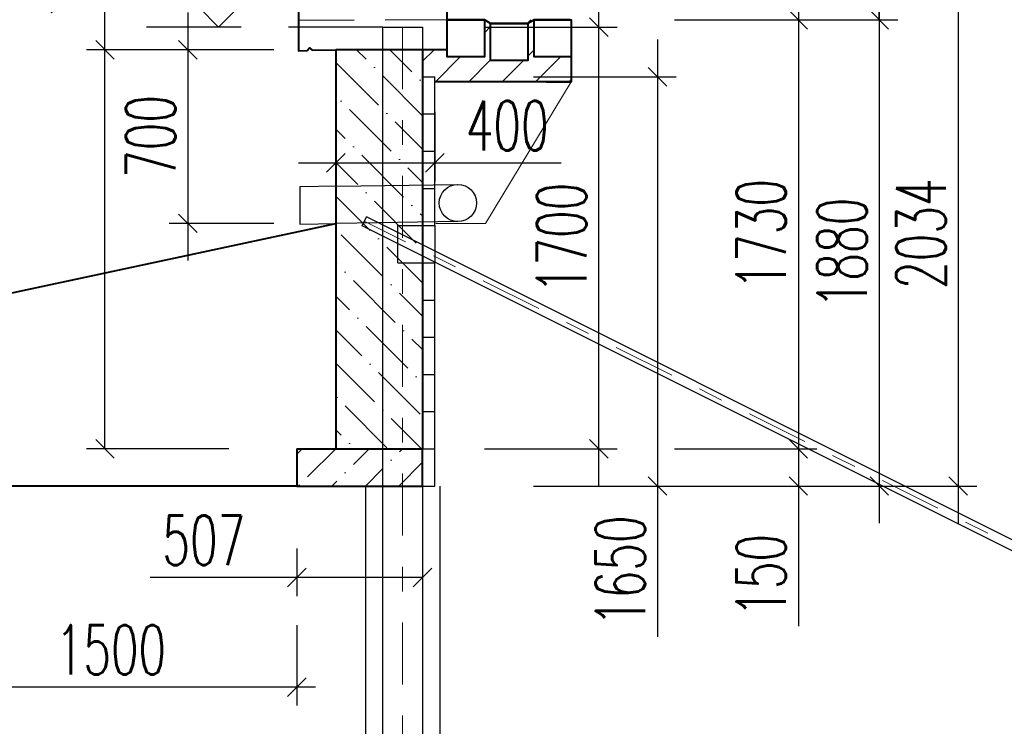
# Model space of a CAD drawing. Header units: metres. Extents: x -912764 to -454925, y -2226138 to -1112338.
# Tile 92 of 256: x -456381.3 to -456377.32, y -1112959.32 to -1112956.47. Entities that reach past the tile are written whole.
import ezdxf

# ---------------------------------------------------------------- set-up
doc = ezdxf.new("R2010")
doc.units = ezdxf.units.M
for name, pattern in [('DASHDOT', [1, 0.5, -0.25, 0, -0.25]), ('DASHED2', [0.375, 0.25, -0.125]), ('SOLID', [0]), ('ČÁRKOVANÁ', [19.05, 12.7, -6.35]), ('ČÁRKOVANÁX2', [38.1, 25.4, -12.7])]:
    doc.linetypes.add(name, pattern=pattern)
for name, color, linetype in [('!řezy tenká', 1, 'Continuous'), ('C3D_ZPR', 7, 'Continuous'), ('OZ', 3, 'Continuous')]:
    doc.layers.add(name, color=color, linetype=linetype)
for name, color, linetype, lineweight in [('_NOVÝ STAV', 1, 'Continuous', 30), ('_NOVÝ STAV - POPISKY KATASTR', 7, 'Continuous', 30), ('_VYTYČOVACÍ BODY', 200, 'Continuous', 0)]:
    doc.layers.add(name, color=color, linetype=linetype, lineweight=lineweight)
doc.layers.add('PDF2_13', color=140, linetype='Continuous', true_color=0x00bfff)
doc.layers.add('PDF_OZ', color=140, linetype='Continuous', true_color=0x00bfff)
doc.styles.add('StandardUzky', font='simplex.shx', dxfattribs={"width": 0.65})
doc.styles.add('znacky', font='arial.ttf')
doc.dimstyles.new('1000', dxfattribs={"dimscale": 0.5, "dimtxt": 1, "dimasz": 0.6, "dimexe": 0.3, "dimexo": 0.5, "dimgap": 0.5, "dimtad": 1, "dimzin": 1, "dimdsep": 46, "dimtxsty": 'znacky', "dimblk": 'OBLIQUE', "dimcen": 1, "dimdle": 0.3, "dimclrd": 256, "dimclre": 256, "dimclrt": 256, "dimadec": 3, "dimazin": 0, "dimtfac": 1, "dimtmove": 0, "dimatfit": 3, "dimldrblk": 'OBLIQUE', "dimfxl": 1, "dimlwd": -1, "dimlwe": -1, "dimarcsym": 0})

# ---------------------------------------------------------------- blocks, each defined once
blk = doc.blocks.new('_Oblique')
at = {"color": 0, "linetype": 'ByBlock', "lineweight": -2}
blk.add_line((-0.5, -0.5), (0.5, 0.5), dxfattribs=at)
blk = doc.blocks.new('*D337')
at = {"layer": 'C3D_ZPR', "color": 1, "transparency": 16777216}
for p, q in [((0.611, -1.8799), (0.611, 0.12)), ((0.15, -0.03), (0.686, -0.03)), ((0.15, -1.7299), (0.686, -1.7299))]:
    blk.add_line(p, q, dxfattribs=at)
at = {"layer": 'Defpoints', "color": 0, "lineweight": 50, "transparency": 16777216}
for p in [(-0.1, -0.03), (0.611, -0.03), (-0.1, -1.7299)]:
    blk.add_point(p, dxfattribs=at)
at = {"layer": 'C3D_ZPR', "color": 1, "transparency": 16777216, "xscale": 0.075, "yscale": 0.075, "zscale": 0.075}
for p, rotation in [((0.611, -0.03), 90), ((0.611, -1.7299), 270)]:
    blk.add_blockref('_Oblique', p, dxfattribs=dict(at, rotation=rotation))
at = {"layer": 'C3D_ZPR', "color": 1, "transparency": 16777216, "insert": (0.461, -0.88), "char_height": 0.2, "attachment_point": 5, "rotation": 90, "style": 'StandardUzky'}
blk.add_mtext('1700', dxfattribs=at)
blk = doc.blocks.new('*D989')
at = {"layer": 'C3D_ZPR', "color": 1, "transparency": 16777216}
for p, q in [((0.848, -0.0799), (0.848, -1.8799)), ((0.348, -0.2299), (0.923, -0.2299)), ((0.348, -1.8799), (0.923, -1.8799)), ((0.848, -1.8799), (0.848, -2.4883))]:
    blk.add_line(p, q, dxfattribs=at)
at = {"layer": 'Defpoints', "color": 0, "transparency": 16777216}
for p in [(-2.46, -0.2299), (-0.1, -1.8799), (0.848, -1.8799)]:
    blk.add_point(p, dxfattribs=at)
at = {"layer": 'C3D_ZPR', "color": 1, "transparency": 16777216, "xscale": 0.075, "yscale": 0.075, "zscale": 0.075}
for p, rotation in [((0.848, -0.2299), 90), ((0.848, -1.8799), 270)]:
    blk.add_blockref('_Oblique', p, dxfattribs=dict(at, rotation=rotation))
at = {"layer": 'C3D_ZPR', "color": 1, "transparency": 16777216, "insert": (0.698, -2.2216), "char_height": 0.2, "attachment_point": 5, "rotation": 90, "style": 'StandardUzky'}
blk.add_mtext('1650', dxfattribs=at)
blk = doc.blocks.new('*D339')
at = {"layer": 'C3D_ZPR', "color": 1, "transparency": 16777216}
for p, q in [((1.7427, 0.1542), (1.7427, 0.7246)), ((1.7427, 0), (1.7427, 0.3042)), ((1.2427, 0.1542), (1.8177, 0.1542)), ((1.2427, 0), (1.8177, 0))]:
    blk.add_line(p, q, dxfattribs=at)
at = {"layer": 'Defpoints', "color": 0, "lineweight": 50, "transparency": 16777216}
for p in [(-0.0296, 0.1542), (0, 0), (1.7427, 0)]:
    blk.add_point(p, dxfattribs=at)
at = {"layer": 'C3D_ZPR', "color": 1, "transparency": 16777216, "xscale": 0.075, "yscale": 0.075, "zscale": 0.075}
for p, rotation in [((1.7427, 0.1542), 90), ((1.7427, 0), 270)]:
    blk.add_blockref('_Oblique', p, dxfattribs=dict(at, rotation=rotation))
at = {"layer": 'C3D_ZPR', "color": 1, "transparency": 16777216, "insert": (1.5927, 0.5167), "char_height": 0.2, "attachment_point": 5, "rotation": 90, "style": 'StandardUzky'}
blk.add_mtext('154', dxfattribs=at)
blk = doc.blocks.new('*D991')
at = {"layer": 'C3D_ZPR', "color": 1, "transparency": 16777216}
for p, q in [((1.4161, -1.5799), (1.4161, -1.8799)), ((0.9161, -1.7299), (1.4911, -1.7299)), ((0.9161, -1.8799), (1.4911, -1.8799)), ((1.4161, -1.8799), (1.4161, -2.4447))]:
    blk.add_line(p, q, dxfattribs=at)
at = {"layer": 'Defpoints', "color": 0, "transparency": 16777216}
for p in [(-0.6068, -1.7299), (-0.6068, -1.8799), (1.4161, -1.8799)]:
    blk.add_point(p, dxfattribs=at)
at = {"layer": 'C3D_ZPR', "color": 1, "transparency": 16777216, "xscale": 0.075, "yscale": 0.075, "zscale": 0.075}
for p, rotation in [((1.4161, -1.7299), 90), ((1.4161, -1.8799), 270)]:
    blk.add_blockref('_Oblique', p, dxfattribs=dict(at, rotation=rotation))
at = {"layer": 'C3D_ZPR', "color": 1, "transparency": 16777216, "insert": (1.2661, -2.2399), "char_height": 0.2, "attachment_point": 5, "rotation": 90, "style": 'StandardUzky'}
blk.add_mtext('150', dxfattribs=at)
blk = doc.blocks.new('*D992')
at = {"layer": 'C3D_ZPR', "color": 1, "transparency": 16777216}
for p, q in [((-0.4496, -0.371), (-0.4496, -0.6524)), ((-0.05, -0.371), (-0.05, -0.6524)), ((-0.5996, -0.5774), (-0.05, -0.5774)), ((-0.05, -0.5774), (0.4593, -0.5774))]:
    blk.add_line(p, q, dxfattribs=at)
at = {"layer": 'Defpoints', "color": 0, "transparency": 16777216}
for p in [(-0.4496, -0.121), (-0.05, -0.121), (-0.05, -0.5774)]:
    blk.add_point(p, dxfattribs=at)
at = {"layer": 'C3D_ZPR', "color": 1, "transparency": 16777216, "xscale": 0.075, "yscale": 0.075, "zscale": 0.075, "rotation": 180}
blk.add_blockref('_Oblique', (-0.4496, -0.5774), dxfattribs=at)
at = {"layer": 'C3D_ZPR', "color": 1, "transparency": 16777216, "xscale": 0.075, "yscale": 0.075, "zscale": 0.075}
blk.add_blockref('_Oblique', (-0.05, -0.5774), dxfattribs=at)
at = {"layer": 'C3D_ZPR', "color": 1, "transparency": 16777216, "insert": (0.2421, -0.4274), "char_height": 0.2, "attachment_point": 5, "style": 'StandardUzky'}
blk.add_mtext('400', dxfattribs=at)
blk = doc.blocks.new('*D993')
at = {"layer": 'C3D_ZPR', "color": 1, "transparency": 16777216}
for p, q in [((1.7427, 0.15), (1.7427, -2.0299)), ((1.2427, 0), (1.8177, 0)), ((1.2427, -1.8799), (1.8177, -1.8799))]:
    blk.add_line(p, q, dxfattribs=at)
at = {"layer": 'Defpoints', "color": 0, "transparency": 16777216}
for p in [(0, 0), (-0.1, -1.8799), (1.7427, -1.8799)]:
    blk.add_point(p, dxfattribs=at)
at = {"layer": 'C3D_ZPR', "color": 1, "transparency": 16777216, "xscale": 0.075, "yscale": 0.075, "zscale": 0.075}
for p, rotation in [((1.7427, 0), 90), ((1.7427, -1.8799), 270)]:
    blk.add_blockref('_Oblique', p, dxfattribs=dict(at, rotation=rotation))
at = {"layer": 'C3D_ZPR', "color": 1, "transparency": 16777216, "insert": (1.5927, -0.94), "char_height": 0.2, "attachment_point": 5, "rotation": 90, "style": 'StandardUzky'}
blk.add_mtext('1880', dxfattribs=at)
blk = doc.blocks.new('*D336')
at = {"layer": 'C3D_ZPR', "color": 1, "transparency": 16777216}
for p, q in [((1.4161, 0.15), (1.4161, -1.8799)), ((0.9161, 0), (1.4911, 0)), ((0.9161, -1.7299), (1.4911, -1.7299))]:
    blk.add_line(p, q, dxfattribs=at)
at = {"layer": 'Defpoints', "color": 0, "lineweight": 50, "transparency": 16777216}
for p in [(0, 0), (-0.1, -1.7299), (1.4161, -1.7299)]:
    blk.add_point(p, dxfattribs=at)
at = {"layer": 'C3D_ZPR', "color": 1, "transparency": 16777216, "xscale": 0.075, "yscale": 0.075, "zscale": 0.075}
for p, rotation in [((1.4161, 0), 90), ((1.4161, -1.7299), 270)]:
    blk.add_blockref('_Oblique', p, dxfattribs=dict(at, rotation=rotation))
at = {"layer": 'C3D_ZPR', "color": 1, "transparency": 16777216, "insert": (1.2661, -0.865), "char_height": 0.2, "attachment_point": 5, "rotation": 90, "style": 'StandardUzky'}
blk.add_mtext('1730', dxfattribs=at)
blk = doc.blocks.new('*D994')
at = {"layer": 'C3D_ZPR', "color": 1, "transparency": 16777216}
for p, q in [((-0.6068, -2.1316), (-0.6068, -2.3233)), ((-0.1, -2.1316), (-0.1, -2.3233)), ((-0.6068, -2.2483), (-1.1989, -2.2483)), ((-0.1, -2.2483), (-0.7568, -2.2483))]:
    blk.add_line(p, q, dxfattribs=at)
at = {"layer": 'Defpoints', "color": 0, "transparency": 16777216}
for p in [(-0.6068, -1.8816), (-0.1, -1.8816), (-0.1, -2.2483)]:
    blk.add_point(p, dxfattribs=at)
at = {"layer": 'C3D_ZPR', "color": 1, "transparency": 16777216, "xscale": 0.075, "yscale": 0.075, "zscale": 0.075, "rotation": 180}
blk.add_blockref('_Oblique', (-0.6068, -2.2483), dxfattribs=at)
at = {"layer": 'C3D_ZPR', "color": 1, "transparency": 16777216, "xscale": 0.075, "yscale": 0.075, "zscale": 0.075}
blk.add_blockref('_Oblique', (-0.1, -2.2483), dxfattribs=at)
at = {"layer": 'C3D_ZPR', "color": 1, "transparency": 16777216, "insert": (-0.9818, -2.0983), "char_height": 0.2, "attachment_point": 5, "style": 'StandardUzky'}
blk.add_mtext('507', dxfattribs=at)
blk = doc.blocks.new('*D405')
at = {"layer": 'C3D_ZPR', "color": 1, "transparency": 16777216}
for p, q in [((-1.0466, 0.029), (-1.0466, -0.971)), ((-0.6996, -0.121), (-1.1216, -0.121)), ((-0.6996, -0.821), (-1.1216, -0.821))]:
    blk.add_line(p, q, dxfattribs=at)
at = {"layer": 'Defpoints', "color": 0, "transparency": 16777216}
for p in [(-0.4496, -0.121), (-1.0466, -0.821), (-0.4496, -0.821)]:
    blk.add_point(p, dxfattribs=at)
at = {"layer": 'C3D_ZPR', "color": 1, "transparency": 16777216, "xscale": 0.075, "yscale": 0.075, "zscale": 0.075}
for p, rotation in [((-1.0466, -0.121), 90), ((-1.0466, -0.821), 270)]:
    blk.add_blockref('_Oblique', p, dxfattribs=dict(at, rotation=rotation))
at = {"layer": 'C3D_ZPR', "color": 1, "transparency": 16777216, "insert": (-1.1966, -0.471), "char_height": 0.2, "attachment_point": 5, "rotation": 90, "style": 'StandardUzky'}
blk.add_mtext('700', dxfattribs=at)
blk = doc.blocks.new('*D338')
at = {"layer": 'C3D_ZPR', "color": 1, "transparency": 16777216}
for p, q in [((2.0611, 0.3042), (2.0611, -2.0299)), ((1.5611, 0.1542), (2.1361, 0.1542)), ((1.5611, -1.8799), (2.1361, -1.8799))]:
    blk.add_line(p, q, dxfattribs=at)
at = {"layer": 'Defpoints', "color": 0, "lineweight": 50, "transparency": 16777216}
for p in [(-0.0296, 0.1542), (-0.05, -1.8799), (2.0611, -1.8799)]:
    blk.add_point(p, dxfattribs=at)
at = {"layer": 'C3D_ZPR', "color": 1, "transparency": 16777216, "xscale": 0.075, "yscale": 0.075, "zscale": 0.075}
for p, rotation in [((2.0611, 0.1542), 90), ((2.0611, -1.8799), 270)]:
    blk.add_blockref('_Oblique', p, dxfattribs=dict(at, rotation=rotation))
at = {"layer": 'C3D_ZPR', "color": 1, "transparency": 16777216, "insert": (1.9111, -0.8629), "char_height": 0.2, "attachment_point": 5, "rotation": 90, "style": 'StandardUzky'}
blk.add_mtext('2034', dxfattribs=at)
blk = doc.blocks.new('*D404')
at = {"layer": 'C3D_ZPR', "color": 1, "transparency": 16777216}
for p, q in [((-1.3806, -0.121), (-1.3806, 0.4826)), ((-1.3806, -1.7299), (-1.3806, 0.029)), ((-0.8806, -0.121), (-1.4556, -0.121)), ((-0.8806, -1.7299), (-1.4556, -1.7299))]:
    blk.add_line(p, q, dxfattribs=at)
at = {"layer": 'Defpoints', "color": 0, "transparency": 16777216}
for p in [(-0.45, -0.121), (-1.3806, -1.7299), (-0.4496, -1.7299)]:
    blk.add_point(p, dxfattribs=at)
at = {"layer": 'C3D_ZPR', "color": 1, "transparency": 16777216, "xscale": 0.075, "yscale": 0.075, "zscale": 0.075}
for p, rotation in [((-1.3806, -0.121), 90), ((-1.3806, -1.7299), 270)]:
    blk.add_blockref('_Oblique', p, dxfattribs=dict(at, rotation=rotation))
at = {"layer": 'C3D_ZPR', "color": 1, "transparency": 16777216, "insert": (-1.5306, 0.2191), "char_height": 0.2, "attachment_point": 5, "rotation": 90, "style": 'StandardUzky'}
blk.add_mtext('1609', dxfattribs=at)
blk = doc.blocks.new('A$Cac58f5a3')
at = {"layer": '_NOVÝ STAV', "lineweight": 15}
for p in [(0, 0), (-0.5457, -0.571)]:
    blk.add_line(p, (-0.3461, -0.571), dxfattribs=at)
at = {"layer": '_NOVÝ STAV'}
for p, q in [((-0.9453, -0.4214), (-1.0953, -0.4238)), ((-1.0953, -0.4238), (-1.0953, -0.5738)), ((-1.0953, -0.5738), (-0.9453, -0.571))]:
    blk.add_line(p, q, dxfattribs=at)
at = {"layer": '_NOVÝ STAV', "linetype": 'ČÁRKOVANÁ', "lineweight": -3, "ltscale": 0.05, "flags": 128}
for points in [[(-0.9453, -0.4214), (-0.4596, -0.4138)], [(-0.4572, -0.5638), (-0.9453, -0.5714)]]:
    blk.add_lwpolyline(points, dxfattribs=at)
at = {"layer": '_NOVÝ STAV', "lineweight": -3}
blk.add_circle((-0.4572, -0.4888), 0.075, dxfattribs=at)
blk = doc.blocks.new('Vyskova_sipka')
at = {"color": 0, "linetype": 'ByBlock', "lineweight": -2}
for p, q in [((0, 0), (-4, 4)), ((-4, 4), (4, 4)), ((4, 4), (0, 0))]:
    blk.add_line(p, q, dxfattribs=at)
blk = doc.blocks.new('*D343')
at = {"layer": 'C3D_ZPR', "color": 1, "transparency": 16777216}
for p, q in [((-456382.2586, -1112954.864), (-456382.2586, -1112954.539)), ((-456380.172, -1112954.864), (-456380.172, -1112954.539)), ((-456382.3336, -1112954.614), (-456380.097, -1112954.614))]:
    blk.add_line(p, q, dxfattribs=at)
at = {"layer": 'Defpoints', "color": 0, "transparency": 16777216}
for p in [(-456380.172, -1112954.614), (-456380.172, -1112956.4465), (-456382.2586, -1112957.772)]:
    blk.add_point(p, dxfattribs=at)
at = {"layer": 'C3D_ZPR', "color": 1, "transparency": 16777216, "xscale": 0.075, "yscale": 0.075, "zscale": 0.075, "rotation": 180}
blk.add_blockref('_Oblique', (-456382.2586, -1112954.614), dxfattribs=at)
at = {"layer": 'C3D_ZPR', "color": 1, "transparency": 16777216, "xscale": 0.075, "yscale": 0.075, "zscale": 0.075}
blk.add_blockref('_Oblique', (-456380.172, -1112954.614), dxfattribs=at)
at = {"layer": 'C3D_ZPR', "color": 1, "transparency": 16777216, "insert": (-456381.2153, -1112954.464), "char_height": 0.2, "attachment_point": 5, "style": 'StandardUzky'}
blk.add_mtext('2087', dxfattribs=at)
blk = doc.blocks.new('*D407')
at = {"layer": 'C3D_ZPR', "color": 1, "transparency": 16777216}
for p, q in [((-456381.6786, -1112958.9124), (-456381.6786, -1112959.2374)), ((-456380.1786, -1112958.9124), (-456380.1786, -1112959.2374)), ((-456380.1036, -1112959.1624), (-456381.7536, -1112959.1624))]:
    blk.add_line(p, q, dxfattribs=at)
at = {"layer": 'Defpoints', "color": 0, "transparency": 16777216}
for p in [(-456381.6786, -1112958.352), (-456380.1786, -1112958.352), (-456381.6786, -1112959.1624)]:
    blk.add_point(p, dxfattribs=at)
at = {"layer": 'C3D_ZPR', "color": 1, "transparency": 16777216, "xscale": 0.075, "yscale": 0.075, "zscale": 0.075, "rotation": 180}
blk.add_blockref('_Oblique', (-456381.6786, -1112959.1624), dxfattribs=at)
at = {"layer": 'C3D_ZPR', "color": 1, "transparency": 16777216, "xscale": 0.075, "yscale": 0.075, "zscale": 0.075}
blk.add_blockref('_Oblique', (-456380.1786, -1112959.1624), dxfattribs=at)
at = {"layer": 'C3D_ZPR', "color": 1, "transparency": 16777216, "insert": (-456380.9286, -1112959.0124), "char_height": 0.2, "attachment_point": 5, "style": 'StandardUzky'}
blk.add_mtext('1500', dxfattribs=at)
blk = doc.blocks.new('A$C4eac8e0d')
at = {"layer": '_NOVÝ STAV', "linetype": 'ČÁRKOVANÁ', "lineweight": 5}
h = blk.add_hatch(dxfattribs=at)
h.set_pattern_fill('ANSI31', color=256, scale=0.03)
h.paths.add_polyline_path([(0.325, 0), (0.325, -0.1648), (0.175, -0.1648), (0.175, -0.0148), (0.15, 0), (0.15, -0.15), (0, -0.15), (0, -0.121), (-0.1, -0.121), (-0.1, -0.23), (-0.05, -0.23), (-0.05, -0.25), (0.5, -0.25), (0.5, -0.15), (0.35, -0.15), (0.35, 0)])
at = {"layer": '_NOVÝ STAV', "linetype": 'SOLID', "lineweight": 5}
h = blk.add_hatch(dxfattribs=at)
h.set_pattern_fill('ANSI36', color=1, scale=0.03, angle=90)
h.paths.add_polyline_path([(-0.1, -0.121), (-0.4496, -0.121), (-0.4496, -1.7299), (-0.1, -1.7299)])
h = blk.add_hatch(dxfattribs=at)
h.set_pattern_fill('ANSI36', color=1, scale=0.03)
h.paths.add_polyline_path([(-0.1, -1.7299), (-0.6068, -1.7299), (-0.6068, -1.8799), (-0.1, -1.8799)])
at = {"layer": 'OZ', "color": 1}
for p, q in [((-0.26, -0.03), (-0.1, -0.03)), ((-0.26, -6.03), (-0.26, -0.03)), ((-0.1, -0.03), (-0.1, -6.03)), ((-0.3436, -0.8307), (-0.3255, -0.7945)), ((6.7997, -4.4022), (-0.3435, -0.8306)), ((6.8178, -4.3661), (-0.3255, -0.7945)), ((-0.2004, -0.83), (-0.2004, -0.98)), ((-0.2, -0.83), (-0.1, -0.83)), ((-0.2, -0.98), (-0.1, -0.98))]:
    blk.add_line(p, q, dxfattribs=at)
at = {"layer": 'OZ', "color": 6, "linetype": 'DASHDOT', "lineweight": 15, "ltscale": 0.5}
for p, q in [((-0.18, -0.03), (-0.18, -6.03)), ((6.8087, -4.3843), (-0.3346, -0.8127))]:
    blk.add_line(p, q, dxfattribs=at)
at = {"layer": 'OZ', "color": 140, "lineweight": 25}
for p, q in [((-0.1, -0.38), (-0.1, -0.23)), ((-0.1, -0.38), (-0.1, -0.23)), ((-0.1, -0.53), (-0.1, -0.38)), ((-0.1, -0.68), (-0.1, -0.53)), ((-0.1, -0.83), (-0.1, -0.68)), ((-0.1, -1.13), (-0.1, -0.98)), ((-0.1, -1.13), (-0.1, -0.98)), ((-0.1, -1.28), (-0.1, -1.13)), ((-0.1, -1.43), (-0.1, -1.28)), ((-0.1, -1.5799), (-0.1, -1.4299)), ((-0.1, -1.7299), (-0.1, -1.5799))]:
    blk.add_line(p, q, dxfattribs=at)
at = {"layer": 'OZ', "color": 140, "lineweight": 30}
for p, q in [((-0.1, -0.23), (-0.05, -0.23)), ((-0.05, -0.53), (-0.05, -0.23)), ((-0.1, -0.38), (-0.05, -0.38)), ((-0.1, -0.38), (-0.05, -0.38)), ((-0.1, -0.53), (-0.05, -0.53)), ((-0.1, -0.53), (-0.05, -0.53)), ((-0.05, -0.68), (-0.05, -0.53)), ((-0.1, -0.68), (-0.05, -0.68)), ((-0.1, -0.68), (-0.05, -0.68)), ((-0.05, -0.83), (-0.05, -0.68)), ((-0.1, -0.83), (-0.05, -0.83)), ((-0.1, -0.83), (-0.05, -0.83)), ((-0.1, -0.98), (-0.05, -0.98)), ((-0.1, -0.98), (-0.05, -0.98)), ((-0.05, -1.43), (-0.05, -0.98)), ((-0.1, -1.13), (-0.05, -1.13)), ((-0.1, -1.13), (-0.05, -1.13)), ((-0.1, -1.28), (-0.05, -1.28)), ((-0.1, -1.28), (-0.05, -1.28)), ((-0.1, -1.4299), (-0.05, -1.4299)), ((-0.1, -1.43), (-0.05, -1.43)), ((-0.05, -1.5799), (-0.05, -1.4299)), ((-0.1, -1.5799), (-0.05, -1.5799)), ((-0.1, -1.5799), (-0.05, -1.5799)), ((-0.05, -1.8799), (-0.05, -1.5799)), ((-0.1, -1.7299), (-0.05, -1.7299)), ((-0.1, -1.8799), (-0.05, -1.8799))]:
    blk.add_line(p, q, dxfattribs=at)
at = {"layer": 'OZ', "color": 1, "lineweight": 30}
blk.add_line((-0.05, -0.83), (-0.05, -0.98), dxfattribs=at)
at = {"layer": 'OZ', "color": 1, "linetype": 'ČÁRKOVANÁX2', "lineweight": 25, "ltscale": 0.05}
for p, q in [((-0.33, -1.8816), (-0.33, -6.03)), ((-0.03, -1.8799), (-0.03, -6.03))]:
    blk.add_line(p, q, dxfattribs=at)
at = {"layer": 'PDF2_13', "color": 1, "linetype": 'Continuous', "lineweight": 40}
for p, q in [((0, -0.121), (-0.45, -0.121)), ((-0.1, -0.121), (-0.1, -1.7299)), ((-0.6068, -1.7299), (-0.1, -1.7299)), ((-0.6068, -1.7299), (-0.6068, -1.8799)), ((-0.1, -1.8799), (-0.1, -1.7299)), ((-0.6068, -1.8799), (-0.1, -1.8799))]:
    blk.add_line(p, q, dxfattribs=at)
for points in [[(0, -0.121), (0, 0.1225), (-0.0296, 0.1542), (-0.5504, 0.1743), (-0.6001, 0.1267), (-0.6001, -0.1252), (-0.5652, -0.1241), (-0.5557, -0.1135), (-0.5451, -0.1231), (-0.4496, -0.121), (-0.4496, -1.7299)], [(0.5, 0), (0.5, -0.15), (0.5, -0.25), (-0.05, -0.25)]]:
    blk.add_lwpolyline(points, dxfattribs=at)
at = {"layer": 'PDF2_13', "color": 1, "linetype": 'Continuous', "lineweight": 40, "flags": 128}
for points in [[(0.4957, 0), (0.35, 0), (0.325, -0.0148), (0.175, -0.0148), (0.15, 0), (0, 0)], [(0.4, -0.25), (0.4957, -0.25)]]:
    blk.add_lwpolyline(points, dxfattribs=at)
at = {"layer": 'PDF2_13', "color": 1, "linetype": 'Continuous', "lineweight": 40}
for points in [[(0, 0), (0.15, 0), (0.15, -0.15), (0, -0.15)], [(0.175, -0.0148), (0.325, -0.0148), (0.325, -0.1648), (0.175, -0.1648)], [(0.35, 0), (0.5, 0), (0.5, -0.15), (0.35, -0.15)]]:
    blk.add_lwpolyline(points, close=True, dxfattribs=at)
at = {"layer": 'PDF_OZ', "color": 5, "linetype": 'DASHED2', "lineweight": 30}
blk.add_line((0, 0), (-0.6001, -0.0035), dxfattribs=at)
at = {"layer": '_VYTYČOVACÍ BODY'}
blk.add_blockref('A$Cac58f5a3', (0.5, -0.25), dxfattribs=at)
at = {"layer": 'C3D_ZPR'}
for base, p1, p2, picture, middle, dimtype in [((1.7427, 0), (-0.0296, 0.1542), (0, 0), '*D339', (1.7427, 0.5167), 128), ((-1.3806, -1.7299), (-0.45, -0.121), (-0.4496, -1.7299), '*D404', (-1.3806, 0.2191), 128), ((0.848, -1.8799), (-2.46, -0.2299), (-0.1, -1.8799), '*D989', (0.848, -2.2216), 160), ((1.4161, -1.8799), (-0.6068, -1.7299), (-0.6068, -1.8799), '*D991', (1.4161, -2.2399), 160)]:
    dim = blk.add_linear_dim(base=base, p1=p1, p2=p2, angle=90, dimstyle='1000', override={"dimscale": 1, "dimtxt": 0.2, "dimasz": 0.075, "dimexe": 0.075, "dimexo": 0.25, "dimgap": 0.05, "dimdec": 0, "dimlfac": 1000, "dimdsep": 44, "dimtxsty": 'StandardUzky', "dimcen": 0.5, "dimdle": 0.15, "dimclrd": 1, "dimclre": 1, "dimclrt": 1, "dimfxl": 0.5, "dimfxlon": 1}, dxfattribs=at)
    dim.commit()
    dim.dimension.update_dxf_attribs({"geometry": picture, "text_midpoint": middle, "dimtype": dimtype})
for base, p1, p2, picture, middle in [((2.0611, -1.8799), (-0.0296, 0.1542), (-0.05, -1.8799), '*D338', (1.9111, -0.8629)), ((1.7427, -1.8799), (0, 0), (-0.1, -1.8799), '*D993', (1.5927, -0.94)), ((1.4161, -1.7299), (0, 0), (-0.1, -1.7299), '*D336', (1.2661, -0.865)), ((0.611, -0.03), (-0.1, -1.7299), (-0.1, -0.03), '*D337', (0.461, -0.88)), ((-1.0466, -0.821), (-0.4496, -0.121), (-0.4496, -0.821), '*D405', (-1.1966, -0.471))]:
    dim = blk.add_linear_dim(base=base, p1=p1, p2=p2, angle=90, dimstyle='1000', override={"dimscale": 1, "dimtxt": 0.2, "dimasz": 0.075, "dimexe": 0.075, "dimexo": 0.25, "dimgap": 0.05, "dimdec": 0, "dimlfac": 1000, "dimdsep": 44, "dimtxsty": 'StandardUzky', "dimcen": 0.5, "dimdle": 0.15, "dimclrd": 1, "dimclre": 1, "dimclrt": 1, "dimfxl": 0.5, "dimfxlon": 1}, dxfattribs=at)
    dim.commit()
    dim.dimension.update_dxf_attribs({"geometry": picture, "text_midpoint": middle})
for base, p1, p2, picture, middle in [((-0.05, -0.5774), (-0.4496, -0.121), (-0.05, -0.121), '*D992', (0.2421, -0.5774)), ((-0.1, -2.2483), (-0.6068, -1.8816), (-0.1, -1.8816), '*D994', (-0.9818, -2.2483))]:
    dim = blk.add_linear_dim(base=base, p1=p1, p2=p2, dimstyle='1000', override={"dimscale": 1, "dimtxt": 0.2, "dimasz": 0.075, "dimexe": 0.075, "dimexo": 0.25, "dimgap": 0.05, "dimdec": 0, "dimlfac": 1000, "dimdsep": 44, "dimtxsty": 'StandardUzky', "dimcen": 0.5, "dimdle": 0.15, "dimclrd": 1, "dimclre": 1, "dimclrt": 1, "dimfxl": 0.5, "dimfxlon": 1}, dxfattribs=at)
    dim.commit()
    dim.dimension.update_dxf_attribs({"geometry": picture, "text_midpoint": middle, "dimtype": 160})

msp = doc.modelspace()

# ---------------------------------------------------------------- linework, layer by layer
at = {"layer": 'C3D_ZPR', "color": 1, "linetype": 'ČÁRKOVANÁ', "ltscale": 0.03, "flags": 128}
msp.add_lwpolyline([(-456379.8318, -1112956.5021), (-456380.7969, -1112956.5021)], dxfattribs=at)
at = {"layer": 'PDF2_13', "color": 1, "linetype": 'Continuous', "lineweight": 40, "flags": 128}
for points in [[(-456382.2586, -1112957.772), (-456380.0214, -1112957.293)], [(-456380.1786, -1112958.352), (-456381.6786, -1112958.352)]]:
    msp.add_lwpolyline(points, dxfattribs=at)

# ---------------------------------------------------------------- block references
at = {"layer": '!řezy tenká', "linetype": 'Continuous', "xscale": 0.02, "yscale": 0.02, "zscale": 0.03}
msp.add_blockref('Vyskova_sipka', (-456380.4939, -1112956.5021), dxfattribs=at)
at = {"layer": '_NOVÝ STAV - POPISKY KATASTR', "lineweight": 50}
msp.add_blockref('A$C4eac8e0d', (-456379.5718, -1112956.4721), dxfattribs=at)

# ---------------------------------------------------------------- dimensions: what is measured, and where the dimension line sits
at = {"layer": 'C3D_ZPR'}
for base, p1, p2, picture, middle in [((-456380.172, -1112954.614), (-456382.2586, -1112957.772), (-456380.172, -1112956.4465), '*D343', (-456381.2153, -1112954.464)), ((-456381.6786, -1112959.1624), (-456380.1786, -1112958.352), (-456381.6786, -1112958.352), '*D407', (-456380.9286, -1112959.0124))]:
    dim = msp.add_linear_dim(base=base, p1=p1, p2=p2, dimstyle='1000', override={"dimtxt": 0.4, "dimasz": 0.15, "dimexe": 0.15, "dimgap": 0.1, "dimdec": 0, "dimlfac": 1000, "dimdsep": 44, "dimtxsty": 'StandardUzky', "dimdle": 0.15, "dimclrd": 1, "dimclre": 1, "dimclrt": 1, "dimfxl": 0.5, "dimfxlon": 1}, dxfattribs=at)
    dim.commit()
    dim.dimension.update_dxf_attribs({"geometry": picture, "text_midpoint": middle})

doc.saveas('drawing.dxf')
